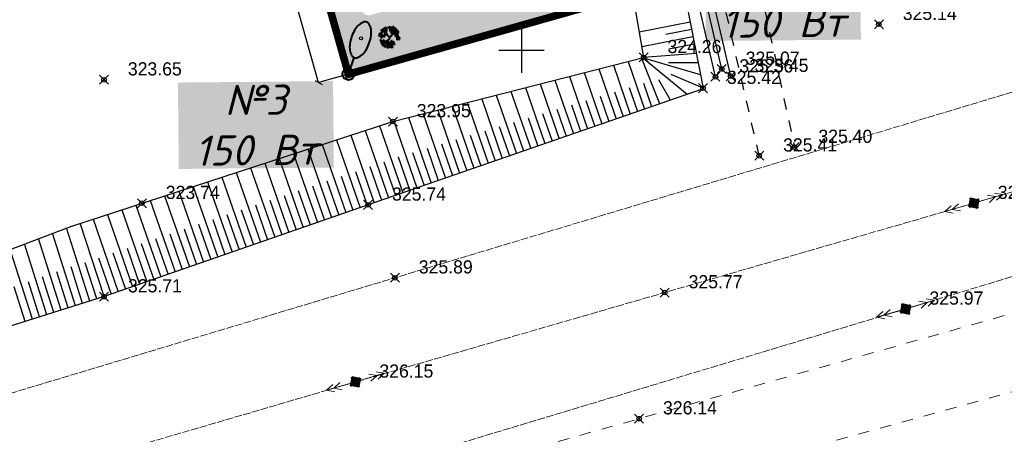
# Model space of a CAD drawing. Header units: metres. Extents: x 703615 to 712205, y 4306166 to 4311183.
# Tile 61 of 256: x 707484 to 707549, y 4306687 to 4306715. Entities that reach past the tile are written whole.
import ezdxf

# ---------------------------------------------------------------- set-up
doc = ezdxf.new("R2010")
doc.units = ezdxf.units.M
doc.header["$LTSCALE"] = 0.5
doc.header["$PDMODE"] = 35
doc.header["$PDSIZE"] = 0.3
for name, pattern in [('Auto_Street_NotBorder_Line_m1', [3, 1.5, -1.5]), ('Commnctn_Electr_VLP_High_Built_m1', [1, 1, 0]), ('JIS_09_08', [10.75, 8, -0.55, 0.55, -0.55, 0.55, -0.55]), ('Д_ТРОТ_ТРУБА', [3, 1.5, -1.5])]:
    doc.linetypes.add(name, pattern=pattern)
for name, color, linetype in [('(001) Сетка', 92, 'Continuous'), ('(004) Точки рельефа', 7, 'Continuous'), ('(025) Дорога', 7, 'Continuous'), ('(027) Гидрография', 7, 'Continuous'), ('(035) Откосы', 7, 'Continuous'), ('e_rev1', 4, 'Continuous'), ('Road lighting', 4, 'Continuous'), ('zelen', 69, 'Continuous')]:
    doc.layers.add(name, color=color, linetype=linetype)
doc.layers.add('AUTO#_ROADS_EXIST_L', color=7, linetype='Continuous', lineweight=15, true_color=0x000000)
doc.layers.add('COMMN_OBJCT_#####_B', color=7, linetype='Continuous', lineweight=15, true_color=0x000000)
for name, color, linetype, true_color in [('COMMN_OBJCT_ELCTR_B', 7, 'Continuous', 0x000000), ('COMMN_OBJCT_ELCTR_L', 7, 'Continuous', 0x000000), ('Штрих ГАЗОН', 7, 'Continuous', 0xc8e389)]:
    doc.layers.add(name, color=color, linetype=linetype, true_color=true_color)
doc.layers.add('Граница УЧАСТКА', color=7, linetype='Continuous', lineweight=140)
doc.styles.add('D-431', font='txt')
doc.styles.get("Standard").update_dxf_attribs({"font": 'times.ttf'})
doc.styles.add('X_ISO', font='isocpeui.ttf')
doc.linetypes.add('FENCELINE1', pattern='A,6.35,-2.54,[133,ltypeshp.shx,S=2.54,R=0,X=-2.54,Y=0],-2.54,25.4', length=36.83)
doc.dimstyles.new('300', dxfattribs={"dimscale": 0.5, "dimtxt": 1.25, "dimasz": 0.75, "dimexe": 0, "dimexo": 0, "dimgap": 0.5, "dimtad": 1, "dimdec": 1, "dimzin": 0, "dimdsep": 46, "dimtxsty": 'Standard', "dimblk": 'OBLIQUE', "dimcen": 0, "dimclrd": 256, "dimclre": 256, "dimclrt": 256, "dimadec": 1, "dimazin": 0, "dimtfac": 1, "dimtdec": 1, "dimtofl": 0, "dimtmove": 0, "dimatfit": 3, "dimfxl": 3, "dimtfill": 2, "dimtfillclr": 7, "dimtolj": 1, "dimtzin": 0, "dimlwd": 25, "dimlwe": -1, "dimarcsym": 0})

# ---------------------------------------------------------------- blocks, each defined once
blk = doc.blocks.new('CommnctnPoleRCsquare_m1')
at = {"layer": 'COMMN_OBJCT_#####_B', "lineweight": 13, "true_color": 0xfffffe}
blk.add_hatch(color=7, dxfattribs=at).paths.add_polyline_path([(-0.6, 0.6), (-0.6, -0.6), (0.6, -0.6), (0.6, 0.6)])
at = {"layer": 'COMMN_OBJCT_#####_B', "lineweight": 13, "true_color": 0x000000}
blk.add_hatch(color=18, dxfattribs=at).paths.add_polyline_path([(-0.1, 0, 1), (0.1, 0, 1)])
at = {"layer": 'COMMN_OBJCT_#####_B', "color": 18, "lineweight": 9, "true_color": 0x000000}
blk.add_lwpolyline([(0.6, 0.6), (-0.6, 0.6), (-0.6, -0.6), (0.6, -0.6)], close=True, dxfattribs=at)
blk.add_circle((0, 0), 0.1, dxfattribs=at)
blk = doc.blocks.new('ElectricHighVLP_m1')
at = {"layer": 'COMMN_OBJCT_ELCTR_B', "color": 18, "linetype": 'Continuous', "lineweight": 20, "true_color": 0x000000}
for p, q in [((0, 0), (4, 0)), ((3, 0), (2, 0.5)), ((3, 0), (2, -0.5)), ((4, 0), (3, 0.5)), ((4, 0), (3, -0.5))]:
    blk.add_line(p, q, dxfattribs=at)
blk = doc.blocks.new('Setka')
at = {"layer": '(001) Сетка'}
for p, q in [((0, 1.5), (0, -1.5)), ((-1.5, 0), (1.5, 0))]:
    blk.add_line(p, q, dxfattribs=at)
blk = doc.blocks.new('z_98')
at = {"color": 92, "linetype": 'Continuous'}
for p, q in [((-219, 429), (-187, 456)), ((-187, 456), (-157, 442)), ((-1, 417), (16, 456)), ((16, 456), (48, 457)), ((48, 457), (42, 407)), ((-474, 77), (-445, 92)), ((-472, 35), (-474, 77)), ((-451, 23), (-472, 35)), ((-455, 143), (-426, 157)), ((-453, 100), (-455, 143)), ((-432, 88), (-453, 100)), ((-430, 44), (-451, 23)), ((-445, 92), (-430, 44)), ((-438, 4), (-413, 48)), ((-408, -7), (-438, 4)), ((-436, 216), (-407, 231)), ((-435, 173), (-436, 216)), ((-413, 161), (-435, 173)), ((-411, 109), (-432, 88)), ((-426, 157), (-411, 109)), ((-417, 282), (-388, 296)), ((-416, 239), (-417, 282)), ((-394, 227), (-416, 239)), ((-393, 182), (-413, 161)), ((-413, 48), (-383, 47)), ((-378, 23), (-408, -7)), ((-407, 231), (-393, 182)), ((-400, 143), (-375, 187)), ((-370, 132), (-400, 143)), ((-374, 248), (-394, 227)), ((-389, 90), (-360, 104)), ((-388, 47), (-389, 90)), ((-388, 296), (-374, 248)), ((-366, 35), (-388, 47)), ((-383, 47), (-378, 23)), ((-375, 187), (-346, 186)), ((-370, 155), (-341, 170)), ((-340, 162), (-370, 132)), ((-369, 113), (-370, 155)), ((-347, 101), (-369, 113)), ((-345, 56), (-366, 35)), ((-360, 104), (-345, 56)), ((-353, 17), (-328, 61)), ((-323, 6), (-353, 17)), ((-327, 122), (-347, 101)), ((-346, 186), (-340, 162)), ((-343, 227), (-293, 234)), ((-334, 196), (-343, 227)), ((-341, 170), (-327, 122)), ((-340, 273), (-307, 300)), ((-336, 249), (-340, 273)), ((-307, 245), (-336, 249)), ((-292, 191), (-334, 196)), ((-328, 61), (-299, 60)), ((-293, 36), (-323, 6)), ((-322, 94), (-272, 100)), ((-312, 63), (-322, 94)), ((-319, 140), (-286, 166)), ((-315, 115), (-319, 140)), ((-286, 111), (-315, 115)), ((-270, 57), (-312, 63)), ((-307, 300), (-278, 286)), ((-278, 286), (-307, 245)), ((-299, 60), (-293, 36)), ((-293, 234), (-276, 210)), ((-276, 210), (-292, 191)), ((-287, 359), (-237, 365)), ((-277, 327), (-287, 359)), ((-286, 166), (-256, 152)), ((-256, 152), (-286, 111)), ((-283, 404), (-250, 431)), ((-280, 380), (-283, 404)), ((-251, 376), (-280, 380)), ((-235, 322), (-277, 327)), ((-276, 298), (-243, 325)), ((-273, 273), (-276, 298)), ((-243, 270), (-273, 273)), ((-272, 100), (-255, 76)), ((-255, 76), (-270, 57)), ((-255, 164), (-222, 191)), ((-251, 140), (-255, 164)), ((-221, 417), (-251, 376)), ((-222, 136), (-251, 140)), ((-250, 431), (-221, 417)), ((-243, 325), (-214, 310)), ((-214, 310), (-243, 270)), ((-237, 365), (-219, 341)), ((-219, 341), (-235, 322)), ((-225, 308), (-175, 314)), ((-216, 277), (-225, 308)), ((-222, 354), (-189, 381)), ((-219, 329), (-222, 354)), ((-222, 191), (-193, 177)), ((-193, 177), (-222, 136)), ((-216, 405), (-219, 429)), ((-189, 326), (-219, 329)), ((-187, 401), (-216, 405)), ((-174, 271), (-216, 277)), ((-189, 381), (-160, 366)), ((-160, 366), (-189, 326)), ((-188, 154), (-138, 161)), ((-178, 123), (-188, 154)), ((-157, 442), (-187, 401)), ((-184, 200), (-152, 227)), ((-181, 176), (-184, 200)), ((-152, 172), (-181, 176)), ((-136, 118), (-178, 123)), ((-175, 314), (-158, 290)), ((-158, 290), (-174, 271)), ((-162, 275), (-112, 282)), ((-152, 244), (-162, 275)), ((-158, 378), (-125, 405)), ((-155, 354), (-158, 378)), ((-158, 321), (-126, 348)), ((-155, 297), (-158, 321)), ((-126, 350), (-155, 354)), ((-126, 293), (-155, 297)), ((-110, 239), (-152, 244)), ((-152, 227), (-122, 213)), ((-122, 213), (-152, 172)), ((-138, 161), (-121, 137)), ((-121, 137), (-136, 118)), ((-96, 391), (-126, 350)), ((-126, 348), (-96, 334)), ((-96, 334), (-126, 293)), ((-125, 405), (-96, 391)), ((-121, 225), (-88, 252)), ((-117, 200), (-121, 225)), ((-88, 196), (-117, 200)), ((-112, 282), (-95, 258)), ((-95, 258), (-110, 239)), ((-95, 346), (-62, 373)), ((-91, 321), (-95, 346)), ((-62, 317), (-91, 321)), ((-88, 252), (-59, 237)), ((-59, 237), (-88, 196)), ((-62, 373), (-33, 358)), ((-33, 358), (-62, 317)), ((14, 397), (-1, 417)), ((42, 407), (14, 397)), ((49, 283), (65, 323)), ((63, 263), (49, 283)), ((56, 418), (67, 445)), ((88, 379), (56, 418)), ((63, 350), (75, 377)), ((95, 311), (63, 350)), ((91, 274), (63, 263)), ((65, 323), (98, 324)), ((67, 445), (92, 442)), ((75, 377), (99, 374)), ((109, 404), (88, 379)), ((98, 324), (91, 274)), ((92, 442), (109, 404)), ((117, 336), (95, 311)), ((99, 374), (117, 336)), ((105, 285), (116, 312)), ((137, 246), (105, 285)), ((110, 404), (126, 444)), ((125, 384), (110, 404)), ((113, 217), (124, 244)), ((145, 178), (113, 217)), ((116, 312), (141, 309)), ((124, 244), (148, 241)), ((152, 395), (125, 384)), ((126, 444), (159, 445)), ((136, 238), (152, 277)), ((150, 218), (136, 238)), ((159, 270), (137, 246)), ((141, 309), (159, 270)), ((166, 202), (145, 178)), ((148, 241), (166, 202)), ((178, 228), (150, 218)), ((159, 445), (152, 395)), ((152, 277), (185, 278)), ((160, 102), (176, 141)), ((174, 82), (160, 102)), ((166, 406), (178, 433)), ((198, 367), (166, 406)), ((174, 338), (185, 365)), ((206, 299), (174, 338)), ((202, 92), (174, 82)), ((176, 141), (208, 142)), ((178, 433), (202, 430)), ((185, 278), (178, 228)), ((183, 389), (199, 428)), ((197, 369), (183, 389)), ((185, 365), (210, 362)), ((192, 239), (204, 266)), ((224, 200), (192, 239)), ((225, 380), (197, 369)), ((220, 391), (198, 367)), ((199, 428), (232, 430)), ((200, 171), (211, 199)), ((232, 132), (200, 171)), ((202, 430), (220, 391)), ((208, 142), (202, 92)), ((204, 266), (228, 263)), ((227, 323), (206, 299)), ((210, 362), (227, 323)), ((211, 199), (235, 195)), ((216, 103), (227, 130)), ((248, 64), (216, 103)), ((223, 35), (235, 62)), ((255, -4), (223, 35)), ((246, 225), (224, 200)), ((232, 430), (225, 380)), ((227, 130), (252, 127)), ((228, 263), (246, 225)), ((253, 157), (232, 132)), ((235, 195), (253, 157)), ((235, 62), (259, 59)), ((239, 390), (251, 418)), ((271, 351), (239, 390)), ((247, 323), (258, 350)), ((279, 284), (247, 323)), ((269, 89), (248, 64)), ((251, 418), (275, 415)), ((252, 127), (269, 89)), ((277, 21), (255, -4)), ((256, 180), (272, 219)), ((270, 160), (256, 180)), ((258, 350), (283, 347)), ((259, 59), (277, 21)), ((268, 325), (285, 364)), ((283, 305), (268, 325)), ((298, 170), (270, 160)), ((293, 376), (271, 351)), ((272, 219), (305, 220)), ((275, 415), (293, 376)), ((300, 308), (279, 284)), ((283, 347), (300, 308)), ((310, 316), (283, 305)), ((285, 364), (317, 366)), ((289, 39), (305, 78)), ((303, 19), (289, 39)), ((305, 220), (298, 170)), ((331, 29), (303, 19)), ((305, 78), (338, 79)), ((317, 366), (310, 316)), ((312, 181), (324, 208)), ((344, 142), (312, 181)), ((320, 113), (331, 141)), ((352, 74), (320, 113)), ((324, 208), (348, 205)), ((325, 326), (336, 354)), ((357, 287), (325, 326)), ((331, 141), (355, 137)), ((338, 79), (331, 29)), ((332, 258), (343, 286)), ((364, 219), (332, 258)), ((336, 354), (360, 351)), ((341, 203), (357, 242)), ((356, 183), (341, 203)), ((343, 286), (368, 283)), ((366, 167), (344, 142)), ((345, 40), (357, 67)), ((377, 1), (345, 40)), ((348, 205), (366, 167)), ((373, 99), (352, 74)), ((355, 137), (373, 99)), ((383, 193), (356, 183)), ((378, 312), (357, 287)), ((357, 242), (390, 243)), ((357, 67), (381, 64)), ((360, 351), (378, 312)), ((385, 244), (364, 219)), ((368, 283), (385, 244)), ((399, 26), (377, 1)), ((378, 59), (395, 98)), ((393, 39), (378, 59)), ((381, 64), (399, 26)), ((390, 243), (383, 193)), ((420, 49), (393, 39)), ((395, 98), (427, 99)), ((398, 204), (409, 231)), ((430, 165), (398, 204)), ((405, 136), (416, 163)), ((437, 97), (405, 136)), ((409, 231), (433, 228)), ((416, 163), (441, 160)), ((427, 99), (420, 49)), ((451, 189), (430, 165)), ((433, 228), (451, 189)), ((435, 60), (446, 87)), ((467, 21), (435, 60)), ((458, 121), (437, 97)), ((441, 160), (458, 121)), ((442, -8), (453, 19)), ((446, 87), (470, 84)), ((453, 19), (478, 16)), ((488, 46), (467, 21)), ((470, 84), (488, 46)), ((478, 16), (495, -22)), ((-457, -121), (-432, -100)), ((-447, -162), (-457, -121)), ((-453, -53), (-428, -32)), ((-442, -94), (-453, -53)), ((-423, -169), (-447, -162)), ((-419, -101), (-442, -94)), ((-432, -100), (-407, -144)), ((-428, -32), (-403, -76)), ((-407, -144), (-423, -169)), ((-403, -76), (-419, -101)), ((-415, -275), (-390, -254)), ((-405, -316), (-415, -275)), ((-410, -207), (-385, -186)), ((-400, -248), (-410, -207)), ((-407, -184), (-392, -136)), ((-375, -189), (-407, -184)), ((-381, -323), (-405, -316)), ((-376, -255), (-400, -248)), ((-392, -136), (-363, -131)), ((-390, -254), (-365, -298)), ((-385, -186), (-361, -230)), ((-365, -298), (-381, -323)), ((-361, -230), (-376, -255)), ((-352, -153), (-375, -189)), ((-366, -181), (-340, -161)), ((-355, -222), (-366, -181)), ((-365, -338), (-349, -290)), ((-332, -343), (-365, -338)), ((-363, -131), (-352, -153)), ((-361, -113), (-336, -93)), ((-350, -154), (-361, -113)), ((-332, -230), (-355, -222)), ((-327, -162), (-350, -154)), ((-349, -290), (-320, -285)), ((-340, -161), (-316, -205)), ((-336, -93), (-311, -137)), ((-316, -205), (-332, -230)), ((-309, -307), (-332, -343)), ((-311, -137), (-327, -162)), ((-320, -285), (-309, -307)), ((-319, -343), (-293, -322)), ((-308, -384), (-319, -343)), ((-315, -245), (-300, -197)), ((-283, -249), (-315, -245)), ((-314, -275), (-289, -254)), ((-303, -316), (-314, -275)), ((-311, -159), (-286, -138)), ((-301, -200), (-311, -159)), ((-285, -391), (-308, -384)), ((-307, -91), (-282, -70)), ((-296, -132), (-307, -91)), ((-280, -323), (-303, -316)), ((-277, -207), (-301, -200)), ((-300, -197), (-271, -192)), ((-273, -139), (-296, -132)), ((-293, -322), (-269, -366)), ((-289, -254), (-264, -298)), ((-286, -138), (-262, -182)), ((-269, -366), (-285, -391)), ((-260, -214), (-283, -249)), ((-282, -70), (-257, -114)), ((-264, -298), (-280, -323)), ((-262, -182), (-277, -207)), ((-257, -114), (-273, -139)), ((-271, -192), (-260, -214)), ((-268, -406), (-253, -358)), ((-236, -411), (-268, -406)), ((-264, -313), (-239, -292)), ((-254, -354), (-264, -313)), ((-261, -222), (-246, -174)), ((-229, -227), (-261, -222)), ((-260, -244), (-235, -224)), ((-249, -285), (-260, -244)), ((-230, -361), (-254, -354)), ((-253, -358), (-224, -353)), ((-226, -293), (-249, -285)), ((-246, -174), (-217, -169)), ((-239, -292), (-215, -336)), ((-213, -375), (-236, -411)), ((-235, -224), (-210, -268)), ((-215, -336), (-230, -361)), ((-206, -191), (-229, -227)), ((-210, -268), (-226, -293)), ((-224, -353), (-213, -375)), ((-217, -169), (-206, -191)), ((-214, -376), (-199, -328)), ((-182, -381), (-214, -376)), ((-211, -408), (-161, -403)), ((-202, -439), (-211, -408)), ((-206, -318), (-180, -297)), ((-195, -359), (-206, -318)), ((-203, -184), (-178, -163)), ((-193, -225), (-203, -184)), ((-161, -446), (-202, -439)), ((-201, -249), (-176, -229)), ((-190, -290), (-201, -249)), ((-199, -116), (-173, -95)), ((-188, -157), (-199, -116)), ((-199, -328), (-170, -323)), ((-172, -366), (-195, -359)), ((-169, -232), (-193, -225)), ((-167, -298), (-190, -290)), ((-165, -164), (-188, -157)), ((-159, -345), (-182, -381)), ((-180, -297), (-156, -341)), ((-178, -163), (-153, -207)), ((-176, -229), (-151, -273)), ((-173, -95), (-149, -139)), ((-156, -341), (-172, -366)), ((-170, -323), (-159, -345)), ((-153, -207), (-169, -232)), ((-151, -273), (-167, -298)), ((-149, -139), (-165, -164)), ((-161, -403), (-144, -428)), ((-144, -428), (-161, -446)), ((-155, -381), (-140, -333)), ((-123, -386), (-155, -381)), ((-153, -248), (-137, -199)), ((-121, -252), (-153, -248)), ((-150, -440), (-100, -435)), ((-142, -471), (-150, -440)), ((-140, -333), (-111, -328)), ((-137, -199), (-108, -194)), ((-100, -350), (-123, -386)), ((-98, -216), (-121, -252)), ((-117, -274), (-66, -270)), ((-108, -306), (-117, -274)), ((-111, -328), (-100, -350)), ((-108, -194), (-98, -216)), ((-66, -313), (-108, -306)), ((-101, -417), (-94, -388)), ((-63, -451), (-101, -417)), ((-100, -435), (-84, -460)), ((-94, -388), (-70, -388)), ((-93, -352), (-43, -348)), ((-85, -384), (-93, -352)), ((-43, -391), (-85, -384)), ((-70, -388), (-46, -423)), ((-66, -270), (-50, -294)), ((-50, -294), (-66, -313)), ((-46, -423), (-63, -451)), ((-56, -306), (-6, -301)), ((-48, -337), (-56, -306)), ((-6, -344), (-48, -337)), ((-43, -348), (-27, -372)), ((-27, -372), (-43, -391)), ((-33, -384), (18, -379)), ((-24, -416), (-33, -384)), ((18, -423), (-24, -416)), ((-7, -284), (0, -255)), ((31, -317), (-7, -284)), ((-6, -301), (10, -326)), ((10, -326), (-6, -344)), ((0, -255), (25, -254)), ((17, -362), (23, -333)), ((54, -395), (17, -362)), ((18, -379), (34, -404)), ((34, -404), (18, -423)), ((23, -333), (48, -332)), ((25, -254), (48, -289)), ((48, -289), (31, -317)), ((46, -302), (96, -297)), ((54, -333), (46, -302)), ((48, -332), (72, -367)), ((96, -340), (54, -333)), ((72, -367), (54, -395)), ((76, -388), (126, -383)), ((85, -419), (76, -388)), ((127, -426), (85, -419)), ((96, -297), (112, -322)), ((112, -322), (96, -340)), ((106, -334), (156, -329)), ((115, -365), (106, -334)), ((156, -372), (115, -365)), ((126, -383), (143, -408)), ((143, -408), (127, -426)), ((137, -420), (187, -415)), ((145, -451), (137, -420)), ((155, -311), (162, -283)), ((193, -345), (155, -311)), ((156, -329), (173, -354)), ((173, -354), (156, -372)), ((162, -283), (187, -282)), ((169, -52), (185, -13)), ((183, -72), (169, -52)), ((211, -62), (183, -72)), ((185, -13), (218, -12)), ((186, -397), (193, -368)), ((224, -430), (186, -397)), ((187, -282), (210, -317)), ((187, -415), (203, -439)), ((203, -439), (187, -458)), ((210, -317), (193, -345)), ((193, -368), (218, -367)), ((218, -12), (211, -62)), ((218, -367), (241, -403)), ((241, -403), (224, -430)), ((225, -51), (237, -24)), ((257, -90), (225, -51)), ((233, -119), (244, -91)), ((265, -158), (233, -119)), ((237, -24), (261, -27)), ((244, -91), (268, -95)), ((279, -65), (257, -90)), ((261, -27), (279, -65)), ((286, -133), (265, -158)), ((268, -95), (286, -133)), ((277, -57), (293, -18)), ((292, -77), (277, -57)), ((319, -67), (292, -77)), ((293, -18), (326, -17)), ((326, -17), (319, -67)), ((334, -56), (345, -29)), ((366, -95), (334, -56)), ((341, -124), (352, -97)), ((373, -163), (341, -124)), ((345, -29), (369, -32)), ((352, -97), (377, -100)), ((353, -28), (364, -1)), ((385, -67), (353, -28)), ((364, -1), (388, -4)), ((387, -70), (366, -95)), ((369, -32), (387, -70)), ((394, -138), (373, -163)), ((377, -100), (394, -138)), ((406, -42), (385, -67)), ((388, -4), (406, -42)), ((474, -47), (442, -8)), ((495, -22), (474, -47)), ((-100, -478), (-142, -471)), ((-84, -460), (-100, -478)), ((187, -458), (145, -451))]:
    blk.add_line(p, q, dxfattribs=at)
at = {"color": 33, "linetype": 'Continuous'}
for p, q in [((-221, 63), (-266, 93)), ((-221, 91), (-264, 116)), ((-104, 76), (-221, 91)), ((-106, 43), (-221, 63)), ((-42, 10), (-106, 43)), ((-26, 33), (-104, 76)), ((-26, -28), (-42, 10)), ((0, 0), (-26, 33)), ((0, 0), (78, 71)), ((24, -33), (68, 18)), ((68, 18), (106, 58)), ((78, 71), (101, 126)), ((101, 126), (122, 159)), ((106, 58), (127, 118)), ((122, 159), (146, 174)), ((127, 118), (162, 161)), ((162, 161), (202, 174)), ((-87, -124), (-120, -204)), ((-61, -139), (-92, -217)), ((-92, -217), (-73, -257)), ((-47, -98), (-87, -124)), ((-21, -121), (-61, -139)), ((-26, -28), (-47, -98)), ((24, -33), (-21, -121))]:
    blk.add_line(p, q, dxfattribs=at)
blk = doc.blocks.new('_Oblique')
at = {"color": 0, "linetype": 'ByBlock', "lineweight": -2}
blk.add_line((-0.5, -0.5), (0.5, 0.5), dxfattribs=at)
blk = doc.blocks.new('*D194')
at = {"transparency": 16777216}
for p, q in [((707495.83, 4306746.985), (707493.856, 4306746.428)), ((707505.88, 4306711.376), (707503.905, 4306710.819))]:
    blk.add_line(p, q, dxfattribs=at)
at = {"lineweight": 25, "transparency": 16777216}
blk.add_line((707503.905, 4306710.819), (707493.856, 4306746.428), dxfattribs=at)
at = {"layer": 'Defpoints', "color": 0, "lineweight": 40, "transparency": 16777216}
for p in [(707495.83, 4306746.985), (707493.856, 4306746.428), (707505.88, 4306711.376)]:
    blk.add_point(p, dxfattribs=at)
at = {"lineweight": 25, "transparency": 16777216, "xscale": 0.375, "yscale": 0.375, "zscale": 0.375}
for p, rotation in [((707493.856, 4306746.428), 105.7600439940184), ((707503.905, 4306710.819), 285.7600439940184)]:
    blk.add_blockref('_Oblique', p, dxfattribs=dict(at, rotation=rotation))
at = {"lineweight": 30, "transparency": 16777216, "insert": (707499.428, 4306728.778), "char_height": 0.625, "attachment_point": 5, "rotation": 285.76004, "bg_fill": 1, "box_fill_scale": 1.1, "bg_fill_color": 7, "bg_fill_true_color": 16777215, "bg_fill_transparency": 0}
blk.add_mtext('\\A1;37.0', dxfattribs=at)
blk = doc.blocks.new('осв')
at = {"lineweight": 90}
h = blk.add_hatch(color=5, dxfattribs=at)
h.set_gradient(color2=(0, 0, 0), one_color=1)
h.paths.add_polyline_path([(0.129, 0.369, -1), (-0.129, -0.369, -1)])
at = {"color": 5, "lineweight": 40}
blk.add_line((0, 0), (0.389, 1.109), dxfattribs=at)
blk.add_circle((0, 0), 0.391, dxfattribs=at)
at = {"layer": 'e_rev1', "color": 5}
blk.add_circle((0.837, 2.38), 0.102, dxfattribs=at)
at = {"layer": 'Road lighting', "color": 5, "lineweight": 40}
blk.add_lwpolyline([(1.388, 2.077, 0.051099), (1.506, 2.568, 0.064948), (1.507, 2.967, 0.104203), (1.387, 3.315, 0.174706), (1.213, 3.456, 0.174706), (0.989, 3.454, 0.104203), (0.678, 3.258, 0.064948), (0.43, 2.946, 0.051099), (0.214, 2.489, 0.051099), (0.096, 1.997, 0.064948), (0.095, 1.598, 0.104203), (0.216, 1.25, 0.174706), (0.389, 1.109, 0.174706), (0.613, 1.111, 0.104203), (0.925, 1.307, 0.064948), (1.173, 1.619, 0.051099)], format="xyb", close=True, dxfattribs=at)

msp = doc.modelspace()

# ---------------------------------------------------------------- hatches: boundary and pattern name
at = {"layer": 'Штрих ГАЗОН', "lineweight": 0, "transparency": 33554610}
h = msp.add_hatch(color=64, dxfattribs=at)
h.dxf.hatch_style = 1
edge = h.paths.add_edge_path()
edge.add_line((707504.205, 4306735.719), (707504.069, 4306736.2))
edge.add_arc((707504.55, 4306736.336), 0.5, 105.76004, 195.76004, ccw=False)
edge.add_line((707504.415, 4306736.817), (707521.257, 4306741.571))
edge.add_line((707521.257, 4306741.571), (707528.015, 4306717.623))
edge.add_line((707528.015, 4306717.623), (707505.88, 4306711.376))
edge.add_line((707505.88, 4306711.376), (707495.83, 4306746.985))
edge.add_line((707495.83, 4306746.985), (707517.966, 4306753.232))
edge.add_line((707517.966, 4306753.232), (707520.442, 4306744.458))
edge.add_line((707520.442, 4306744.458), (707512.685, 4306742.269))
edge.add_arc((707512.549, 4306742.75), 0.5, 195.76004, 285.76004, ccw=False)
edge.add_line((707512.068, 4306742.614), (707511.552, 4306744.443))
edge.add_line((707511.552, 4306744.443), (707516.845, 4306745.936))
edge.add_line((707516.845, 4306745.936), (707515.867, 4306749.401))
edge.add_line((707515.867, 4306749.401), (707510.574, 4306747.907))
edge.add_line((707510.574, 4306747.907), (707510.167, 4306749.351))
edge.add_arc((707509.685, 4306749.215), 0.5, 15.76004, 105.76004)
edge.add_line((707509.55, 4306749.696), (707498.54, 4306746.589))
edge.add_arc((707498.675, 4306746.108), 0.5, 105.76004, 195.76004)
edge.add_line((707498.194, 4306745.972), (707506.75, 4306715.65))
edge.add_arc((707507.231, 4306715.785), 0.5, 195.76004, 285.76004)
edge.add_line((707507.367, 4306715.304), (707511.99, 4306716.611))
edge.add_line((707511.99, 4306716.611), (707518.339, 4306718.413))
edge.add_line((707518.339, 4306718.413), (707517.006, 4306723.128))
edge.add_line((707517.006, 4306723.128), (707510.656, 4306721.325))
edge.add_line((707510.656, 4306721.325), (707511.31, 4306719.016))
edge.add_line((707511.31, 4306719.016), (707509.578, 4306718.527))
edge.add_arc((707509.442, 4306719.008), 0.5, 195.76004, 285.76004, ccw=False)
edge.add_line((707508.961, 4306718.872), (707507.627, 4306723.593))
edge.add_line((707507.627, 4306723.593), (707516.908, 4306726.212))
edge.add_line((707516.908, 4306726.212), (707513.486, 4306738.338))
edge.add_line((707513.486, 4306738.338), (707504.205, 4306735.719))
h.paths.add_polyline_path([(707519.639, 4306721.164), (707518.932, 4306723.666), (707521.435, 4306724.372), (707522.141, 4306721.87)], flags=16)

# ---------------------------------------------------------------- linework, layer by layer
at = {"layer": '(025) Дорога', "linetype": 'Д_ТРОТ_ТРУБА', "flags": 128}
for points, elevation in [([(707505.008, 4306827.513), (707514.289, 4306794.727), (707521.06, 4306765.447), (707528.493, 4306738.801), (707535.484, 4306706.536)], 325.249), ([(707533.144, 4306705.965), (707525.735, 4306738.039), (707519.023, 4306765.09), (707512.153, 4306793.687), (707502.74, 4306826.88)], 325.407)]:
    msp.add_lwpolyline(points, dxfattribs=dict(at, elevation=elevation))
at = {"layer": '(027) Гидрография', "flags": 128}
for points, elevation in [([(707530.24, 4306711.204), (707524.197, 4306737.334), (707516.8, 4306765.115), (707509.72, 4306792.143), (707499.882, 4306827.963)], 325.359), ([(707500.754, 4306828.114), (707510.744, 4306792.437), (707517.797, 4306765.271), (707525.151, 4306737.394), (707531.246, 4306711.244)], 325.229)]:
    msp.add_lwpolyline(points, dxfattribs=dict(at, elevation=elevation))
at = {"layer": '(027) Гидрография', "color": 4, "elevation": 325.068, "flags": 128}
msp.add_lwpolyline([(707530.66, 4306711.718), (707524.679, 4306737.386), (707517.338, 4306765.218), (707510.31, 4306792.291), (707500.285, 4306828.013)], dxfattribs=at)
at = {"layer": '(035) Откосы'}
for p, q in [((707528.554, 4306714.837, 325.211), (707525.178, 4306714.174, 325.211)), ((707528.65, 4306714.349, 325.211), (707526.957, 4306714.017, 325.211)), ((707528.745, 4306713.861, 325.211), (707525.349, 4306713.194, 325.211)), ((707528.841, 4306713.374, 325.211), (707527.138, 4306713.039, 325.211)), ((707524.437, 4306712.225, 325.707), (707525.533, 4306709.059, 325.707)), ((707521.523, 4306711.48, 325.707), (707522.701, 4306708.078, 325.707)), ((707522.494, 4306711.728, 325.707), (707523.645, 4306708.405, 325.707)), ((707523.466, 4306711.976, 325.707), (707524.589, 4306708.732, 325.707)), ((707519.58, 4306710.983, 325.707), (707520.813, 4306707.424, 325.707)), ((707520.552, 4306711.231, 325.707), (707521.757, 4306707.751, 325.707)), ((707516.666, 4306710.238, 325.707), (707517.98, 4306706.443, 325.707)), ((707517.638, 4306710.486, 325.707), (707518.924, 4306706.77, 325.707)), ((707518.609, 4306710.734, 325.707), (707519.869, 4306707.097, 325.707)), ((707523.549, 4306710.21, 325.707), (707524.117, 4306708.568, 325.707)), ((707524.506, 4306710.498, 325.707), (707525.061, 4306708.895, 325.707)), ((707525.464, 4306710.786, 325.707), (707526.006, 4306709.222, 325.707)), ((707513.752, 4306709.492, 325.707), (707515.148, 4306705.462, 325.707)), ((707514.724, 4306709.741, 325.707), (707516.092, 4306705.789, 325.707)), ((707515.695, 4306709.989, 325.707), (707517.036, 4306706.116, 325.707)), ((707521.633, 4306709.635, 325.707), (707522.229, 4306707.914, 325.707)), ((707522.591, 4306709.923, 325.707), (707523.173, 4306708.241, 325.707)), ((707511.809, 4306708.996, 325.707), (707513.259, 4306704.808, 325.707)), ((707512.781, 4306709.244, 325.707), (707514.204, 4306705.135, 325.707)), ((707519.718, 4306709.059, 325.707), (707520.341, 4306707.26, 325.707)), ((707520.675, 4306709.347, 325.707), (707521.285, 4306707.587, 325.707)), ((707508.895, 4306708.25, 325.707), (707510.427, 4306703.827, 325.707)), ((707509.867, 4306708.499, 325.707), (707511.371, 4306704.154, 325.707)), ((707510.838, 4306708.747, 325.707), (707512.315, 4306704.481, 325.707)), ((707516.844, 4306708.196, 325.707), (707517.508, 4306706.28, 325.707)), ((707517.802, 4306708.484, 325.707), (707518.452, 4306706.606, 325.707)), ((707518.76, 4306708.772, 325.707), (707519.396, 4306706.933, 325.707)), ((707506.993, 4306707.636, 325.707), (707508.539, 4306703.174, 325.707)), ((707507.944, 4306707.945, 325.707), (707509.483, 4306703.501, 325.707)), ((707514.929, 4306707.621, 325.707), (707515.62, 4306705.626, 325.707)), ((707515.887, 4306707.909, 325.707), (707516.564, 4306705.953, 325.707)), ((707505.088, 4306707.016, 325.707), (707506.651, 4306702.519, 325.707)), ((707506.043, 4306707.327, 325.707), (707507.595, 4306702.847, 325.707)), ((707513.013, 4306707.046, 325.707), (707513.732, 4306704.972, 325.707)), ((707513.971, 4306707.333, 325.707), (707514.676, 4306705.299, 325.707)), ((707503.187, 4306706.398, 325.707), (707504.763, 4306701.863, 325.707)), ((707504.137, 4306706.707, 325.707), (707505.707, 4306702.191, 325.707)), ((707511.098, 4306706.47, 325.707), (707511.843, 4306704.318, 325.707)), ((707512.056, 4306706.758, 325.707), (707512.787, 4306704.645, 325.707)), ((707501.286, 4306705.78, 325.707), (707502.875, 4306701.207, 325.707)), ((707502.237, 4306706.089, 325.707), (707503.819, 4306701.535, 325.707)), ((707509.187, 4306705.882, 325.707), (707509.955, 4306703.664, 325.707)), ((707510.14, 4306706.183, 325.707), (707510.899, 4306703.991, 325.707)), ((707499.386, 4306705.161, 325.707), (707500.988, 4306700.551, 325.707)), ((707500.336, 4306705.471, 325.707), (707501.932, 4306700.879, 325.707)), ((707506.343, 4306704.927, 325.707), (707507.123, 4306702.683, 325.707)), ((707507.292, 4306705.246, 325.707), (707508.067, 4306703.01, 325.707)), ((707508.24, 4306705.564, 325.707), (707509.011, 4306703.337, 325.707)), ((707497.485, 4306704.543, 325.707), (707499.1, 4306699.895, 325.707)), ((707498.435, 4306704.852, 325.707), (707500.044, 4306700.223, 325.707)), ((707504.449, 4306704.29, 325.707), (707505.235, 4306702.027, 325.707)), ((707505.396, 4306704.608, 325.707), (707506.179, 4306702.355, 325.707)), ((707494.634, 4306703.616, 325.707), (707496.269, 4306698.911, 325.707)), ((707495.584, 4306703.925, 325.707), (707497.213, 4306699.239, 325.707)), ((707496.535, 4306704.234, 325.707), (707498.157, 4306699.567, 325.707)), ((707502.555, 4306703.653, 325.707), (707503.347, 4306701.371, 325.707)), ((707503.502, 4306703.971, 325.707), (707504.291, 4306701.699, 325.707)), ((707492.733, 4306702.998, 325.707), (707494.381, 4306698.255, 325.707)), ((707493.684, 4306703.307, 325.707), (707495.325, 4306698.583, 325.707)), ((707500.66, 4306703.016, 325.707), (707501.46, 4306700.715, 325.707)), ((707501.607, 4306703.334, 325.707), (707502.404, 4306701.043, 325.707)), ((707490.833, 4306702.379, 325.707), (707492.494, 4306697.599, 325.707)), ((707491.783, 4306702.688, 325.707), (707493.438, 4306697.927, 325.707)), ((707498.766, 4306702.378, 325.707), (707499.572, 4306700.059, 325.707)), ((707499.713, 4306702.697, 325.707), (707500.516, 4306700.387, 325.707)), ((707488.932, 4306701.761, 325.707), (707490.606, 4306696.943, 325.707)), ((707489.882, 4306702.07, 325.707), (707491.55, 4306697.271, 325.707)), ((707496.872, 4306701.741, 325.707), (707497.685, 4306699.403, 325.707)), ((707497.819, 4306702.06, 325.707), (707498.628, 4306699.731, 325.707)), ((707488.711, 4306696.315, 325.707), (707487.178, 4306701.176, 325.707)), ((707494.978, 4306701.104, 325.707), (707495.797, 4306698.747, 325.707)), ((707495.925, 4306701.423, 325.707), (707496.741, 4306699.075, 325.707)), ((707486.808, 4306695.715, 325.707), (707485.311, 4306700.464, 325.707)), ((707487.76, 4306696.015, 325.707), (707486.245, 4306700.82, 325.707)), ((707493.084, 4306700.467, 325.707), (707493.91, 4306698.091, 325.707)), ((707494.031, 4306700.786, 325.707), (707494.853, 4306698.419, 325.707)), ((707484.905, 4306695.115, 325.707), (707483.443, 4306699.753, 325.707)), ((707485.857, 4306695.415, 325.707), (707484.377, 4306700.109, 325.707)), ((707491.19, 4306699.83, 325.707), (707492.022, 4306697.435, 325.707)), ((707492.137, 4306700.149, 325.707), (707492.966, 4306697.763, 325.707)), ((707489.296, 4306699.193, 325.707), (707490.134, 4306696.779, 325.707)), ((707490.243, 4306699.511, 325.707), (707491.078, 4306697.107, 325.707)), ((707488.235, 4306696.165, 325.707), (707487.473, 4306698.582, 325.707)), ((707486.333, 4306695.565, 325.707), (707485.588, 4306697.926, 325.707)), ((707487.284, 4306695.865, 325.707), (707486.531, 4306698.254, 325.707)), ((707484.43, 4306694.965, 325.707), (707483.703, 4306697.27, 325.707)), ((707485.381, 4306695.265, 325.707), (707484.645, 4306697.598, 325.707))]:
    msp.add_line(p, q, dxfattribs=at)
at = {"layer": '(035) Откосы', "flags": 128}
for points, elevation in [([(707485.736, 4306735.09), (707515.508, 4306748.326), (707518.925, 4306750.003), (707520.402, 4306745.421), (707522.222, 4306742.515), (707525.482, 4306730.478), (707529.415, 4306710.448)], 325.211), ([(707487.99, 4306730.889), (707516.649, 4306745.138), (707519.488, 4306740.293), (707523.308, 4306724.919), (707525.471, 4306712.489)], 323.303), ([(707529.424, 4306710.406), (707507.189, 4306702.706), (707489.662, 4306696.615), (707468.495, 4306689.94), (707465.989, 4306690.541), (707464.753, 4306693.043), (707456.23, 4306719.36), (707456.049, 4306722.929), (707457.675, 4306725.02), (707461.395, 4306726.745), (707485.736, 4306735.09)], 325.707), ([(707487.99, 4306730.889), (707464.16, 4306723.434), (707462.584, 4306721.957), (707462.058, 4306718.878), (707464.002, 4306708.074), (707467.38, 4306696.703), (707468.217, 4306695.19), (707471.071, 4306695.043), (707487.45, 4306701.279)], 323.303), ([(707528.963, 4306712.754), (707525.471, 4306712.489)], 325.211), ([(707487.45, 4306701.279), (707508.832, 4306708.234), (707525.471, 4306712.489), (707525.471, 4306712.489)], 323.744), ([(707526.545, 4306709.409), (707525.336, 4306712.455)], 325.707), ([(707529.244, 4306711.324), (707525.406, 4306712.473)], 325.211), ([(707528.352, 4306710.035), (707525.406, 4306712.473)], 325.707), ([(707529.086, 4306712.126), (707527.132, 4306712.126)], 325.211), ([(707527.253, 4306709.654), (707526.48, 4306710.999)], 325.707), ([(707529.415, 4306710.448), (707527.31, 4306711.359)], 325.211), ([(707489.662, 4306696.615), (707488.079, 4306701.483)], 325.707), ([(707489.187, 4306696.465), (707488.406, 4306698.85)], 325.707)]:
    msp.add_lwpolyline(points, dxfattribs=dict(at, elevation=elevation))
at = {"color": 1, "linetype": 'FENCELINE1', "lineweight": 30, "ltscale": 0.08, "elevation": 2.203}
msp.add_lwpolyline([(707520.442, 4306744.458), (707517.966, 4306753.232), (707495.83, 4306746.985), (707505.88, 4306711.376), (707528.016, 4306717.623), (707521.257, 4306741.571)], dxfattribs=at)
at = {"color": 0, "linetype": 'ByBlock', "lineweight": -2, "transparency": 16777216}
for p in [(707541.087, 4306714.693, 325.139), (707525.471, 4306712.489, 324.257), (707530.24, 4306711.204, 325.359), (707530.66, 4306711.718, 325.068), (707531.246, 4306711.244, 325.448), (707489.656, 4306711.007, 323.651), (707529.415, 4306710.448, 325.421), (707508.832, 4306708.234, 323.948), (707533.144, 4306705.965, 325.407), (707535.484, 4306706.536, 325.402), (707492.173, 4306702.815, 323.744), (707507.189, 4306702.706, 325.743), (707547.392, 4306702.818, 325.308), (707508.966, 4306697.868, 325.892), (707526.871, 4306696.886, 325.771), (707489.662, 4306696.615, 325.707), (707542.856, 4306695.797, 325.969), (707506.349, 4306690.953, 326.15), (707525.173, 4306688.515, 326.144)]:
    msp.add_point(p, dxfattribs=at)
at = {"layer": 'AUTO#_ROADS_EXIST_L', "linetype": 'Auto_Street_NotBorder_Line_m1', "lineweight": 15, "flags": 128}
for points, elevation in [([(707449.069, 4306667.038), (707654.501, 4306725.014)], 326.285), ([(707656.117, 4306719.636), (707450.357, 4306662.806)], 326.289)]:
    msp.add_lwpolyline(points, dxfattribs=dict(at, elevation=elevation))
at = {"layer": 'COMMN_OBJCT_ELCTR_L', "linetype": 'Commnctn_Electr_VLP_High_Built_m1', "lineweight": 20, "flags": 128}
for points, elevation in [([(707445.494, 4306678.781), (707552.439, 4306710.94), (707608.492, 4306730.002), (707664.42, 4306748.404), (707668.73, 4306749.784)], 325.711), ([(707448.763, 4306668.042), (707479.963, 4306676.847), (707542.856, 4306695.797), (707608.732, 4306715.804), (707671.941, 4306735.231)], 326.463), ([(707447.064, 4306673.627), (707506.349, 4306690.953), (707547.392, 4306702.818), (707613.819, 4306722.316), (707651.095, 4306733.274), (707655.95, 4306734.649)], 325.918)]:
    msp.add_lwpolyline(points, dxfattribs=dict(at, elevation=elevation))
at = {"layer": 'Граница УЧАСТКА', "linetype": 'JIS_09_08', "lineweight": 30, "ltscale": 1.5, "const_width": 0.5, "elevation": -321.744}
msp.add_lwpolyline([(707528.016, 4306717.623), (707517.966, 4306753.232), (707495.83, 4306746.985), (707505.88, 4306711.376)], close=True, dxfattribs=at)

# ---------------------------------------------------------------- block references
at = {"layer": '(001) Сетка'}
msp.add_blockref('Setka', (707517.371, 4306712.969), dxfattribs=at)
at = {"color": 0, "linetype": 'ByBlock', "lineweight": 50}
msp.add_blockref('осв', (707505.88, 4306711.376, 2.203), dxfattribs=at)
at = {"layer": 'COMMN_OBJCT_#####_B', "color": 18, "true_color": 0x000000, "xscale": 0.5, "yscale": 0.5, "zscale": 0.5, "rotation": 347.8261480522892}
for p in [(707547.392, 4306702.818, -1.155), (707542.856, 4306695.797, -0.494), (707506.349, 4306690.953, -0.545)]:
    msp.add_blockref('CommnctnPoleRCsquare_m1', p, dxfattribs=at)
at = {"layer": 'COMMN_OBJCT_ELCTR_B'}
for p, xscale, yscale, zscale, rotation in [((707547.392, 4306702.818, -1.155), 0.5, 0.5, 0.5, 16.7749167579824), ((707547.392, 4306702.818, -1.155), 0.4999999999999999, 0.4999999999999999, 0.4999999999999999, 195.9551830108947), ((707542.856, 4306695.797, -0.494), 0.5, 0.5, 0.5, 16.7749167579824), ((707542.856, 4306695.797, -0.494), 0.4999999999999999, 0.4999999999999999, 0.4999999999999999, 195.9551830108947), ((707506.349, 4306690.953, -0.545), 0.4999999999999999, 0.4999999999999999, 0.4999999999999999, 195.9551830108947), ((707506.349, 4306690.953, -0.545), 0.5, 0.5, 0.5, 16.7749167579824)]:
    msp.add_blockref('ElectricHighVLP_m1', p, dxfattribs=dict(at, xscale=xscale, yscale=yscale, zscale=zscale, rotation=rotation))
at = {"layer": 'zelen', "xscale": -0.001463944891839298, "yscale": 0.001463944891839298, "zscale": 0.001463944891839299, "rotation": 105.7600439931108}
msp.add_blockref('z_98', (707508.602, 4306713.837, 2.203), dxfattribs=at)

# ---------------------------------------------------------------- texts
at = {"layer": '(004) Точки рельефа', "style": 'D-431'}
for s, p in [('325.14', (707542.673, 4306714.974, 325.139)), ('324.26', (707527.058, 4306712.775, 324.257)), ('325.07', (707532.247, 4306712.001, 325.068)), ('323.65', (707491.243, 4306711.293, 323.651)), ('325.36', (707531.827, 4306711.49, 325.359)), ('325.45', (707532.833, 4306711.526, 325.448)), ('325.42', (707531.002, 4306710.73, 325.421)), ('323.95', (707510.419, 4306708.519, 323.948)), ('325.40', (707537.071, 4306706.819, 325.402)), ('325.41', (707534.731, 4306706.247, 325.407)), ('323.74', (707493.76, 4306703.095, 323.744)), ('325.74', (707508.776, 4306702.988, 325.743)), ('325.31', (707548.979, 4306703.1, 325.308)), ('325.89', (707510.552, 4306698.152, 325.892)), ('325.71', (707491.249, 4306696.897, 325.707)), ('325.77', (707528.457, 4306697.167, 325.771)), ('325.97', (707544.443, 4306696.082, 325.969)), ('326.15', (707507.936, 4306691.239, 326.15)), ('326.14', (707526.759, 4306688.801, 326.144))]:
    msp.add_text(s, height=0.875, dxfattribs=at).set_placement(p)
at = {"color": 5, "linetype": 'ByBlock', "ltscale": 0.5, "char_height": 2, "width": 9.8939, "attachment_point": 5, "rotation": 0.54202, "style": 'X_ISO', "bg_fill": 1, "box_fill_scale": 1.1, "bg_fill_color": 255, "bg_fill_transparency": 0}
for s, insert in [('{\\fISOCPEUR|b1|i1|c204|p34;№4\\P150 Вт}', (707534.718, 4306716.493, -326.064)), ('{\\fISOCPEUR|b1|i1|c204|p34;№3\\P150 Вт}', (707499.74, 4306708.003, -325.805))]:
    msp.add_mtext(s, dxfattribs=dict(at, insert=insert))

# ---------------------------------------------------------------- dimensions: what is measured, and where the dimension line sits
at = {"color": 4, "lineweight": 30}
dim = msp.add_aligned_dim(p1=(707505.88, 4306711.376, 2.203), p2=(707495.83, 4306746.985, 2.203), distance=2.052, dimstyle='300', dxfattribs=at)
dim.commit()
dim.dimension.update_dxf_attribs({"geometry": '*D194', "text_midpoint": (707499.428, 4306728.778, 2.203)})

doc.saveas('drawing.dxf')
